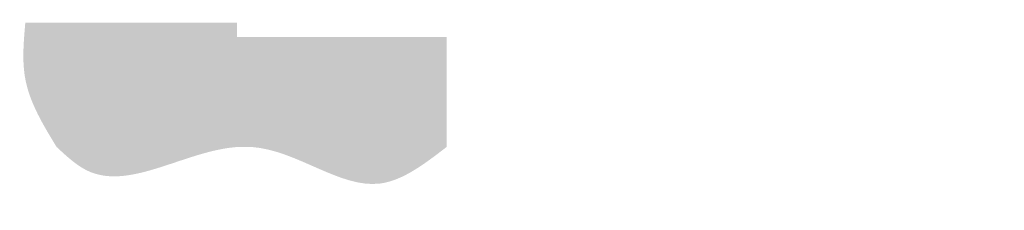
# Model space of a CAD drawing. Header units: millimetres. Extents: x -474437 to 165693, y -93174 to 980873.
# Tile 1 of 60: x -338469 to -310754, y 444916 to 450283. Entities that reach past the tile are written whole.
import ezdxf

# ---------------------------------------------------------------- set-up
doc = ezdxf.new("R2010")
doc.units = ezdxf.units.MM
doc.layers.get('0').update_dxf_attribs({"linetype": 'CONTINUOUS'})
doc.layers.add('Fasadeplater', color=7, linetype='CONTINUOUS', true_color=0xdfdfdf)
doc.layers.add('Kledning', color=254, linetype='CONTINUOUS')

msp = doc.modelspace()

# ---------------------------------------------------------------- hatches: boundary and pattern name
at = {"transparency": 33554559}
h = msp.add_hatch(dxfattribs=at)
h.set_pattern_fill('GRAVEL', color=256, style=0)
edge = h.paths.add_edge_path()
edge.add_line((-326451.6, 449800), (-334351.6, 449800))
edge.add_line((-334351.6, 449800), (-334351.6, 450200))
edge.add_line((-334351.6, 450200), (-337430, 450200))
edge.add_line((-337430, 450200), (-338310, 450200))
edge.add_spline(control_points=[(-338310, 450200), (-338357.7, 449659.5), (-338468.6, 448404.2), (-337806.9, 447318.4), (-337430, 446700)], knot_values=[0, 0, 0, 0, 1590, 3692.9740845, 3692.9740845, 3692.9740845, 3692.9740845], degree=3, periodic=0)
edge.add_spline(control_points=[(-337430, 446700), (-337154.3, 446443.8), (-335678.2, 445071.9), (-332153.7, 447951.4), (-328771, 444916.4), (-327069.6, 446224.7), (-326451.6, 446700)], knot_values=[0, 0, 0, 0, 1076.1505471, 5762.0824552, 9516.8974443, 11659.1937129, 11659.1937129, 11659.1937129, 11659.1937129], degree=3, periodic=0)
edge.add_line((-326451.6, 446700), (-326451.6, 449800))
h.paths.add_polyline_path([(-337538.3, 449655), (-336086.3, 449655), (-336086.3, 449745), (-337538.3, 449745)], flags=24)
h.paths.add_polyline_path([(-337637.9, 450143.3), (-336535.2, 450143.3), (-336535.2, 450283.3), (-337637.9, 450283.3)], flags=9)
at = {"transparency": 33554661}
h = msp.add_hatch(dxfattribs=at)
h.set_pattern_fill('SITEWORK_GRAVEL', color=256, pattern_type=2)
h.set_pattern_definition([(228.0128, (0.72, 1), (-7.999998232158, -9.000001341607), [0.134536, -13.319088]), (184.9697, (0.63, 0.9), (12.0000010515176, 0.999991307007), [0.230868, -22.855925]), (132.5104, (0.4, 0.88), (9.999990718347, -11.000008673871), [0.162788, -16.116032]), (267.2737, (0.01, 0.63), (0.999996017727, 20.0000002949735), [0.210238, -20.813558]), (292.8337, (0, 0.42), (-5.000009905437, 11.9999964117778), [0.206155, -20.409373]), (357.2737, (0.08, 0.23), (-20.0000002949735, 0.999996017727), [0.210238, -20.813558]), (37.6942, (0.29, 0.22), (-13.000007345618, -9.9999904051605), [0.278029, -27.524849]), (72.2553, (0.51, 0.39), (7.0000107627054, 21.9999962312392), [0.262488, -25.986321]), (121.4296, (0.59, 0.64), (-8.0000082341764, 12.9999950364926), [0.21095, -20.884073]), (175.2364, (0.48, 0.82), (11.00000094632, -0.999991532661), [0.240832, -11.800763]), (222.3974, (0.24, 0.84), (-12.0000073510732, -10.9999920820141), [0.311448, -30.833375]), (138.8141, (1, 0.62), (-7.000002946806, 5.999997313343), [0.106301, -10.523844]), (171.4692, (0.92, 0.69), (12.999998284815, -2.00000791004), [0.202237, -20.021511]), (225, (0.72, 0.72), (-1e-16, -1.00000030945), [0.141421, -1.272792]), (203.1986, (0.65, 0.84), (4.999999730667, 2.000001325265), [0.076158, -7.539615]), (291.8014, (0.58, 0.81), (-0.9999999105, 3.00000027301), [0.107703, -5.277462]), (30.9638, (0.62, 0.71), (2.99999802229, 2.00000248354), [0.174929, -5.656023]), (161.5651, (0.77, 0.8), (2.0000004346, -0.99999840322), [0.126491, -3.035787]), (16.3895, (0, 0.81), (10.000002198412, 2.999992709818), [0.1772, -17.542845]), (70.3462, (0.17, 0.86), (-3.999995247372, -11.000002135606), [0.148661, -14.717408]), (293.1986, (0.77, 1), (-2.000001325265, 4.999999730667), [0.152315, -7.463458]), (343.6105, (0.83, 0.86), (-10.000002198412, 2.999992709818), [0.1772, -17.542845]), (339.444, (0, 0.19), (-5.000001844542, 1.999995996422), [0.17088, -8.373124]), (294.7751, (0.16, 0.13), (-4.999992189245, 11.000003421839), [0.143178, -14.174643]), (66.8014, (0.78, 0), (2.000001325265, 4.999999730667), [0.152315, -7.463458]), (17.354, (0.84, 0.14), (-13.000002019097, -3.999994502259), [0.167631, -16.595424]), (69.444, (0.29, 0), (-1.999995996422, -5.000001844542), [0.08544, -8.458564]), (101.3099, (0.72, 0), (-0.99999763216, 4.00000075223), [0.05099, -5.048029]), (165.9638, (0.71, 0.05), (3.00000054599, -0.99999805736), [0.206155, -3.91695]), (186.009, (0.51, 0.1), (9.999999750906, 0.999999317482), [0.19105, -18.913923]), (303.6901, (0.62, 0.62), (-1.00000133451, 1.99999955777), [0.144222, -3.461329]), (353.1572, (0.7, 0.5), (16.9999993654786, -2.0000079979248), [0.251794, -24.927563]), (60.9454, (0.95, 0.47), (-4.0000000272, -7.00000038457), [0.102956, -10.192674]), (90, (1, 0.56), (-1, 1), [0.06, -0.94]), (120.2564, (0.49, 0.13), (3.999994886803, -7.000002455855), [0.138924, -13.75352]), (48.0128, (0.42, 0.25), (7.999998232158, 9.000001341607), [0.269072, -13.184552]), (0, (0.6, 0.45), (1, 1), [0.26, -0.74]), (325.3048, (0.86, 0.45), (-9.9999942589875, 7.0000086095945), [0.158114, -15.653274]), (254.0546, (0.99, 0.36), (-0.999999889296, -4.000000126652), [0.145602, -7.134508]), (207.646, (0.95, 0.22), (-18.9999958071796, -10.0000077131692), [0.237065, -23.469474]), (175.4261, (0.74, 0.11), (-13.000000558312, 0.999994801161), [0.250799, -24.829074])])
h.paths.add_polyline_path([(-326451.6, 449800), (-332351.6, 449800), (-332351.6, 450200), (-337410, 450200), (-337410, 446700), (-326451.6, 446700)])
h.paths.add_polyline_path([(-337538.3, 449655), (-336086.3, 449655), (-336086.3, 449745), (-337538.3, 449745)], flags=9)
h.paths.add_polyline_path([(-337637.9, 450143.3), (-336535.2, 450143.3), (-336535.2, 450283.3), (-337637.9, 450283.3)], flags=9)
at = {"transparency": 33554559}
h = msp.add_hatch(dxfattribs=at)
h.set_pattern_fill('GRAVEL', color=256, scale=50, style=0)
h.paths.add_polyline_path([(-337538.3, 449655), (-336086.3, 449655), (-336086.3, 449745), (-337538.3, 449745)], flags=24)
h.paths.add_polyline_path([(-337637.9, 450143.3), (-336535.2, 450143.3), (-336535.2, 450283.3), (-337637.9, 450283.3)], flags=9)
h = msp.add_hatch(dxfattribs=at)
h.set_pattern_fill('AR-CONC', color=256, scale=50, style=0)
h.paths.add_polyline_path([(-326451.6, 449800), (-326851.1, 449800), (-326851.1, 446680), (-326451.6, 446700)])
at = {"layer": 'Fasadeplater', "transparency": 33554559}
h = msp.add_hatch(dxfattribs=at)
h.set_pattern_fill('AR-CONC', color=256, scale=1000, style=0)
h.paths.add_polyline_path([(-310754, 450200), (-334351.6, 450200), (-334351.6, 449800), (-326451.6, 449800), (-310754, 449800)])
at = {"layer": 'Kledning', "transparency": 33554610}
h = msp.add_hatch(dxfattribs=at)
h.set_pattern_fill('GRAVEL', color=256, style=0)
edge = h.paths.add_edge_path()
edge.add_line((-326851.1, 449800), (-334351.6, 449800))
edge.add_line((-334351.6, 449800), (-334351.6, 450200))
edge.add_line((-334351.6, 450200), (-337430, 450200))
edge.add_line((-337430, 450200), (-338310, 450200))
edge.add_spline(control_points=[(-338310, 450200), (-338357.7, 449659.5), (-338468.6, 448404.2), (-337806.9, 447318.4), (-337430, 446700)], knot_values=[0, 0, 0, 0, 1590, 3692.9740845, 3692.9740845, 3692.9740845, 3692.9740845], degree=3, periodic=0)
edge.add_spline(control_points=[(-337430, 446700), (-337154.3, 446443.8), (-335678.2, 445071.9), (-332153.7, 447951.4), (-328771, 444916.4), (-327069.6, 446224.7), (-326451.6, 446700)], knot_values=[0, 0, 0, 0, 1076.1505471, 5762.0824552, 9516.8974443, 11659.1937129, 11659.1937129, 11659.1937129, 11659.1937129], degree=3, periodic=0)
edge.add_line((-326451.6, 446700), (-326851.1, 446680))
edge.add_line((-326851.1, 446680), (-326851.1, 449800))
h.paths.add_polyline_path([(-337538.3, 449655), (-336086.3, 449655), (-336086.3, 449745), (-337538.3, 449745)], flags=24)
h.paths.add_polyline_path([(-337637.9, 450143.3), (-336535.2, 450143.3), (-336535.2, 450283.3), (-337637.9, 450283.3)], flags=9)

doc.saveas('drawing.dxf')
